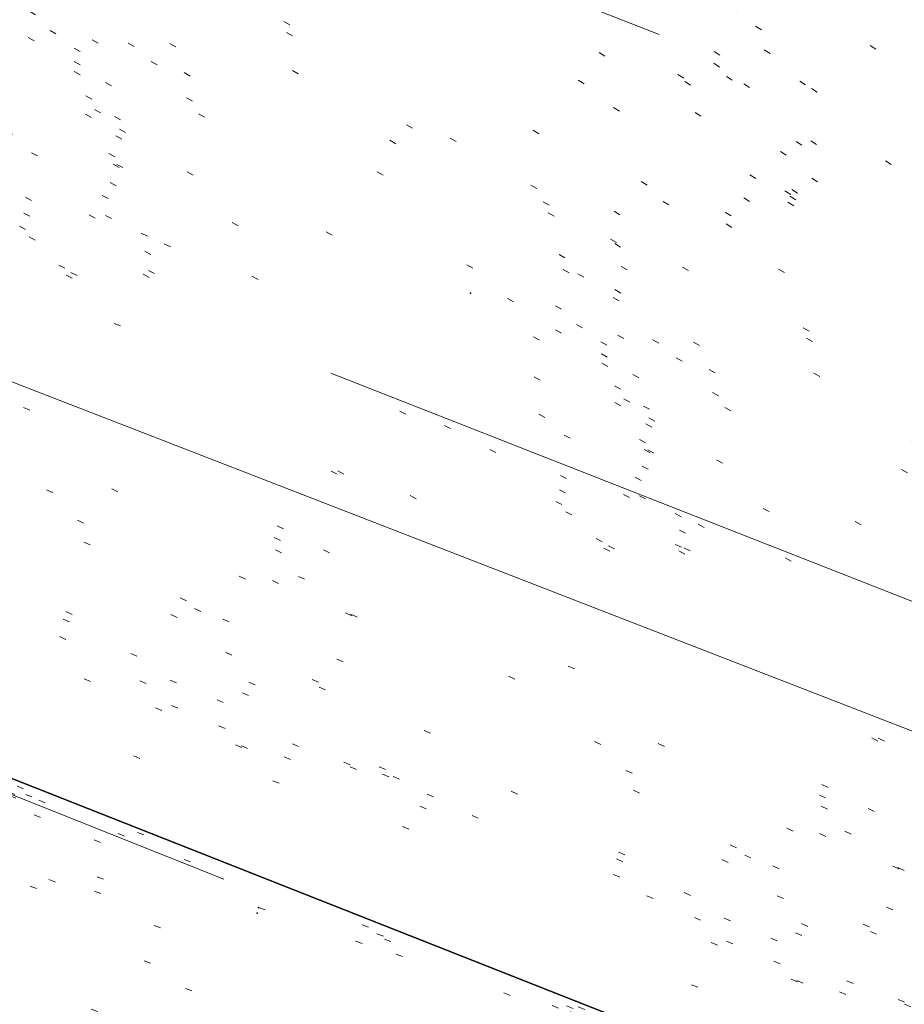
# Model space of a CAD drawing. Extents: x 413123 to 1465301, y 377724 to 504150.
# Tile 147 of 256: x 1463836 to 1463849, y 432976 to 432990. Entities that reach past the tile are written whole.
import ezdxf

# ---------------------------------------------------------------- set-up
doc = ezdxf.new("R2010")
doc.units = 0
doc.header["$MEASUREMENT"] = 0
for name, pattern in [('DGN Style 1', [8.732639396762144, 0.01453018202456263, -8.71810921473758]), ('DGN Style 3', [20.34225483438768, 14.53018202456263, -5.812072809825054]), ('DGN Style 5', [10.171127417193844, 4.35905460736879, -5.812072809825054]), ('ohcombex', [0])]:
    doc.linetypes.add(name, pattern=pattern)
for name, color, linetype, lineweight in [('DR_X_Storm_Sewer', 151, 'DGN Style 5', 0), ('PM_X_Cells', 7, 'Continuous', 0), ('PM_X_Cells (Construction)', 7, 'Continuous', 0), ('PV_X_Curb', 120, 'DGN Style 1', 0), ('PV_X_EOP', 7, 'DGN Style 3', 0), ('PV_X_Walk', 120, 'DGN Style 5', 0), ('UT_X_Overhead_Combined', 30, 'ohcombex', 0)]:
    doc.layers.add(name, color=color, linetype=linetype, lineweight=lineweight)
doc.layers.add('SV_Observation (Construction)', color=97, linetype='DGN Style 1', lineweight=0, transparency=0.9)
doc.layers.add('SV_Setup (Construction)', color=4, linetype='Continuous', lineweight=30, transparency=0.9)

# ---------------------------------------------------------------- blocks, each defined once
blk = doc.blocks.new('PMTHR_11')
at = {"layer": 'PM_X_Cells (Construction)', "color": 7, "linetype": 'Continuous', "lineweight": 30}
for p in [(-9.499999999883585, 0), (0, 0)]:
    blk.add_point(p, dxfattribs=at)
blk = doc.blocks.new('PMTHR_29')
at = {"layer": 'PM_X_Cells (Construction)', "color": 7, "linetype": 'Continuous', "lineweight": 30}
for p in [(-9.49999999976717, 4.656612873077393e-10), (1.164153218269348e-10, 0)]:
    blk.add_point(p, dxfattribs=at)

msp = doc.modelspace()

# ---------------------------------------------------------------- linework, layer by layer
at = {"layer": 'DR_X_Storm_Sewer'}
for p, q in [((1463883.4678899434, 432976.2665859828, 574.738207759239), (1463723.6840149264, 433039.1732092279, 574.738207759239)), ((1463883.1015597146, 432975.3361010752, 574.738207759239), (1463723.3176846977, 433038.2427243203, 574.738207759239))]:
    msp.add_line(p, q, dxfattribs=at)
at = {"layer": 'PV_X_Curb'}
msp.add_polyline3d([(1464042.713687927, 432905.1055867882, 574.5273573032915), (1464021.726926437, 432913.5479694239, 574.8285726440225), (1464015.423249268, 432915.9644693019, 574.837216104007), (1463989.184145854, 432926.2901106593, 574.6977805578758), (1463964.914189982, 432935.7794874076, 574.6411479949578), (1463937.935562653, 432946.4491697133, 574.4329301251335), (1463927.109036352, 432950.7746064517, 574.4941286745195), (1463925.972354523, 432951.23369723, 574.6272022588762), (1463915.483215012, 432955.1939304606, 574.6275216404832), (1463904.430903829, 432959.6835055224, 574.5749367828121), (1463871.789008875, 432972.5230731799, 574.8841542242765), (1463855.631008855, 432978.7752445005, 574.9193200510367), (1463853.774416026, 432979.5103101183, 574.731457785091), (1463833.706134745, 432987.4226112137, 574.613139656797), (1463832.542037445, 432987.7600315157, 574.7235182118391), (1463800.725912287, 433000.2888735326, 574.555525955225), (1463799.5696922, 433000.7601225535, 574.3752655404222), (1463780.582647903, 433008.2383525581, 574.1014190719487)], dxfattribs=at)
msp.add_open_spline([(1464212.130625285, 432930.1921386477, 574.8569475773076), (1464211.309927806, 432926.6717508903, 574.8043550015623), (1464208.620583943, 432919.4336842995, 574.59247811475), (1464203.942792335, 432911.4759950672, 574.9755149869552), (1464198.528113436, 432907.065000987, 574.3013993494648), (1464195.129930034, 432904.9843538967, 574.1567793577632), (1464190.424056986, 432902.8821727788, 574.9491376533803), (1464184.484657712, 432901.1540257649, 574.5405969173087), (1464177.178004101, 432901.5982480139, 574.618938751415), (1464172.360644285, 432902.5498269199, 574.540636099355), (1464170.098213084, 432903.4430988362, 574.5563680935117), (1464162.859082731, 432906.3013125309, 574.606705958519), (1464155.619952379, 432909.1595262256, 574.6570438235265), (1464148.380822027, 432912.0177399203, 574.7073816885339), (1464141.151301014, 432914.8902431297, 574.7073216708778), (1464133.92178, 432917.7627463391, 574.7072616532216), (1464126.692258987, 432920.6352495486, 574.7072016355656), (1464118.299673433, 432923.8963305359, 574.7083911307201), (1464109.907087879, 432927.1574115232, 574.7095806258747), (1464101.514502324, 432930.4184925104, 574.7107701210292), (1464094.565360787, 432933.130540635, 574.7407559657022), (1464087.61621925, 432935.8425887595, 574.7707418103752), (1464080.667077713, 432938.554636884, 574.8007276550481), (1464073.934937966, 432941.2263393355, 574.8213669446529), (1464067.202798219, 432943.898041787, 574.8420062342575), (1464060.470658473, 432946.5697442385, 574.8626455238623), (1464057.576627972, 432947.7186628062, 574.8432796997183), (1464054.682597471, 432948.8675813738, 574.8239138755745), (1464051.788566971, 432950.0164999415, 574.8045480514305), (1464048.178118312, 432951.4627468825, 574.7485807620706), (1464044.567669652, 432952.9089938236, 574.6926134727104), (1464040.957220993, 432954.3552407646, 574.6366461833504), (1464036.026248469, 432956.2655431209, 574.6576247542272), (1464031.095275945, 432958.1758454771, 574.6786033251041), (1464026.164303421, 432960.0861478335, 574.6995818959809), (1464025.481248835, 432960.3621999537, 574.7846270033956), (1464024.798194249, 432960.6382520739, 574.8696721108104), (1464024.115139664, 432960.9143041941, 574.9547172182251), (1464019.953009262, 432962.5411523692, 574.9621940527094), (1464015.790878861, 432964.1680005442, 574.9696708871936), (1464011.628748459, 432965.7948487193, 574.977147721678), (1464011.04864364, 432966.0149524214, 574.8862879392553), (1464010.46853882, 432966.2350561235, 574.7954281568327), (1464009.888434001, 432966.4551598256, 574.7045683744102), (1464003.274891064, 432969.0729880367, 574.7150542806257), (1463996.661348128, 432971.6908162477, 574.7255401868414), (1463990.047805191, 432974.3086444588, 574.736026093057), (1463988.669673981, 432974.8809759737, 574.7338566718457), (1463987.29154277, 432975.4533074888, 574.7316872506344), (1463985.91341156, 432976.0256390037, 574.7295178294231), (1463985.302306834, 432976.2580753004, 574.8215004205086), (1463984.691202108, 432976.4905115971, 574.9134830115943), (1463984.080097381, 432976.7229478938, 575.0054656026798), (1463979.817419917, 432978.3858828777, 575.0066354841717), (1463975.554742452, 432980.0488178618, 575.0078053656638), (1463971.292064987, 432981.7117528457, 575.0089752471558), (1463963.356387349, 432984.9149377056, 575.0146263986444), (1463955.420709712, 432988.1181225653, 575.0202775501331), (1463947.485032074, 432991.3213074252, 575.0259287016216), (1463941.290077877, 432993.6868748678, 575.0083102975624), (1463935.095123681, 432996.0524423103, 574.990691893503), (1463928.900169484, 432998.4180097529, 574.9730734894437), (1463921.313287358, 433001.3706240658, 574.974915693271), (1463913.726405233, 433004.3232383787, 574.9767578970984), (1463906.139523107, 433007.2758526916, 574.9786001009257), (1463898.560596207, 433010.2391392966, 574.9626699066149), (1463890.981669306, 433013.2024259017, 574.9467397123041), (1463883.402742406, 433016.1657125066, 574.9308095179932), (1463881.345594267, 433016.9902447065, 574.9117253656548), (1463879.288446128, 433017.8147769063, 574.8926412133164), (1463877.231297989, 433018.6393091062, 574.8735570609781), (1463876.686567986, 433018.90836837, 574.7907628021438), (1463876.141837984, 433019.1774276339, 574.7079685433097), (1463875.597107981, 433019.4464868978, 574.6251742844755), (1463866.491552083, 433023.0102079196, 574.5286453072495), (1463857.385996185, 433026.5739289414, 574.4321163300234), (1463848.280440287, 433030.1376499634, 574.3355873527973), (1463842.273435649, 433032.5433451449, 574.290891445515), (1463836.26643101, 433034.9490403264, 574.2461955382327), (1463830.259426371, 433037.354735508, 574.2014996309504), (1463827.706954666, 433038.3596743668, 574.2016278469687), (1463825.154482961, 433039.3646132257, 574.2017560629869), (1463822.602011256, 433040.3695520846, 574.2018842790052), (1463822.273060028, 433040.5216812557, 574.2449460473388), (1463821.9441088, 433040.673810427, 574.2880078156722), (1463821.615157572, 433040.8259395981, 574.3310695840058), (1463814.081882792, 433043.8160048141, 574.2658061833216), (1463806.548608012, 433046.8060700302, 574.2005427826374), (1463799.015333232, 433049.7961352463, 574.1352793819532), (1463790.881392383, 433052.9784830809, 574.0409375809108), (1463782.747451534, 433056.1608309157, 573.9465957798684), (1463774.613510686, 433059.3431787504, 573.8522539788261), (1463767.30279864, 433062.1866842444, 573.7907467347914), (1463759.992086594, 433065.0301897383, 573.7292394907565), (1463752.681374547, 433067.8736952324, 573.6677322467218), (1463745.746627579, 433070.6484046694, 573.6115134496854), (1463738.81188061, 433073.4231141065, 573.5552946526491), (1463731.877133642, 433076.1978235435, 573.4990758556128), (1463723.920721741, 433079.269784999, 573.4558768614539), (1463715.96430984, 433082.3417464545, 573.412677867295), (1463708.007897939, 433085.4137079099, 573.3694788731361), (1463699.705494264, 433088.6982952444, 573.2960693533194), (1463691.40309059, 433091.9828825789, 573.2226598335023), (1463683.100686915, 433095.2674699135, 573.1492503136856), (1463675.369218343, 433098.3176278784, 573.0764007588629), (1463667.637749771, 433101.3677858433, 573.0035512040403), (1463659.906281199, 433104.4179438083, 572.9307016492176), (1463654.180695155, 433106.6960611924, 572.8929602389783), (1463648.455109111, 433108.9741785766, 572.855218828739), (1463642.729523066, 433111.2522959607, 572.8174774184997), (1463634.990870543, 433114.2968556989, 572.7735525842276), (1463627.252218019, 433117.3414154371, 572.7296277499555), (1463619.513565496, 433120.3859751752, 572.6857029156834), (1463610.349498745, 433123.93395352, 572.6620255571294), (1463601.185431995, 433127.4819318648, 572.6383481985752), (1463592.021365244, 433131.0299102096, 572.6146708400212), (1463584.379899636, 433134.0860580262, 572.5703305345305), (1463576.738434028, 433137.1422058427, 572.5259902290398), (1463569.096968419, 433140.1983536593, 572.4816499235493), (1463560.424944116, 433143.6374746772, 572.4263088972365), (1463551.752919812, 433147.0765956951, 572.3709678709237), (1463543.080895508, 433150.5157167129, 572.315626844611), (1463535.024004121, 433153.6725581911, 572.2917231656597), (1463526.967112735, 433156.8293996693, 572.2678194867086), (1463518.910221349, 433159.9862411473, 572.2439158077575), (1463505.273646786, 433165.3724393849, 572.2223349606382), (1463491.637072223, 433170.7586376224, 572.2007541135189), (1463478.00049766, 433176.1448358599, 572.1791732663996), (1463470.02998399, 433179.2607996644, 572.1634328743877), (1463462.05947032, 433182.3767634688, 572.1476924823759), (1463454.08895665, 433185.4927272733, 572.1319520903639), (1463447.976240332, 433187.9013968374, 572.1084402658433), (1463441.863524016, 433190.3100664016, 572.084928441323), (1463435.750807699, 433192.7187359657, 572.0614166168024), (1463430.533446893, 433194.7109056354, 572.0246570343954), (1463425.316086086, 433196.703075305, 571.9878974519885), (1463420.098725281, 433198.6952449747, 571.9511378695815), (1463420.088321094, 433198.7497997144, 571.9601351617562), (1463420.077916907, 433198.804354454, 571.9691324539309), (1463420.067512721, 433198.8589091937, 571.9781297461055)], degree=3, knots=[0, 0, 0, 0, 0.004233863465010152, 0.009367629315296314, 0.01063404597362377, 0.01259545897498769, 0.01409081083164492, 0.01684419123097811, 0.01986488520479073, 0.02272727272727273, 0.02272727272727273, 0.02272727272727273, 0.04545454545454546, 0.04545454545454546, 0.04545454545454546, 0.06818181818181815, 0.06818181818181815, 0.06818181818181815, 0.09090909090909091, 0.09090909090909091, 0.09090909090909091, 0.1136363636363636, 0.1136363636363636, 0.1136363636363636, 0.1363636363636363, 0.1363636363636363, 0.1363636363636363, 0.159090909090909, 0.159090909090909, 0.159090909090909, 0.1818181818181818, 0.1818181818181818, 0.1818181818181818, 0.2045454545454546, 0.2045454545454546, 0.2045454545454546, 0.2272727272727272, 0.2272727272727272, 0.2272727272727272, 0.2499999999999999, 0.2499999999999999, 0.2499999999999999, 0.2727272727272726, 0.2727272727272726, 0.2727272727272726, 0.2954545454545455, 0.2954545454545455, 0.2954545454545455, 0.3181818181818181, 0.3181818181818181, 0.3181818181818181, 0.3409090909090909, 0.3409090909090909, 0.3409090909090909, 0.3636363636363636, 0.3636363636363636, 0.3636363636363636, 0.3863636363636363, 0.3863636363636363, 0.3863636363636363, 0.4090909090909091, 0.4090909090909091, 0.4090909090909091, 0.4318181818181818, 0.4318181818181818, 0.4318181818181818, 0.4545454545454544, 0.4545454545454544, 0.4545454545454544, 0.4772727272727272, 0.4772727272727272, 0.4772727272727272, 0.4999999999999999, 0.4999999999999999, 0.4999999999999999, 0.5227272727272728, 0.5227272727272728, 0.5227272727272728, 0.5454545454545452, 0.5454545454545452, 0.5454545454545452, 0.5681818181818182, 0.5681818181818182, 0.5681818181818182, 0.5909090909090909, 0.5909090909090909, 0.5909090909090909, 0.6136363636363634, 0.6136363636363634, 0.6136363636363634, 0.6363636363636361, 0.6363636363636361, 0.6363636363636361, 0.6590909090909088, 0.6590909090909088, 0.6590909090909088, 0.6818181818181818, 0.6818181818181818, 0.6818181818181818, 0.7045454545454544, 0.7045454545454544, 0.7045454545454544, 0.7272727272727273, 0.7272727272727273, 0.7272727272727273, 0.75, 0.75, 0.75, 0.7727272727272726, 0.7727272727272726, 0.7727272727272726, 0.7954545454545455, 0.7954545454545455, 0.7954545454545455, 0.8181818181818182, 0.8181818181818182, 0.8181818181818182, 0.8409090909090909, 0.8409090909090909, 0.8409090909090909, 0.8636363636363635, 0.8636363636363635, 0.8636363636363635, 0.8863636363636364, 0.8863636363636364, 0.8863636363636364, 0.9090909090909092, 0.9090909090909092, 0.9090909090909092, 0.9318181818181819, 0.9318181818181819, 0.9318181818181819, 0.9545454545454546, 0.9545454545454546, 0.9545454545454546, 0.9772727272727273, 0.9772727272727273, 0.9772727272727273, 1, 1, 1, 1], dxfattribs=at)
at = {"layer": 'PV_X_EOP'}
msp.add_polyline3d([(1464044.119941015, 432897.3122216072, 574.5443933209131), (1464045.295317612, 432899.7823463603, 574.4812008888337), (1464042.885175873, 432905.6604907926, 574.2796302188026), (1464021.754752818, 432914.057938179, 574.5727322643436), (1463995.519239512, 432924.5948792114, 574.5363170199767), (1463989.467488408, 432926.8000321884, 574.5191412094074), (1463964.838571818, 432936.4936037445, 573.9940005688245), (1463965.25536849, 432937.9046953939, 574.2582353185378), (1463962.780674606, 432938.794387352, 574.2226358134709), (1463962.269781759, 432937.5036341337, 573.9567602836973), (1463938.06011025, 432947.0210708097, 574.354225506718), (1463915.609702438, 432955.7944095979, 574.4517683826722), (1463904.299501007, 432960.2583288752, 574.4316314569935), (1463871.973434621, 432972.9536126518, 574.6043146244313), (1463853.970477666, 432979.9818692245, 574.6432740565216), (1463797.27713736, 433002.2263711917, 574.2862397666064), (1463780.572333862, 433008.7445147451, 574.0435023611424), (1463765.846620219, 433014.5203734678, 573.9227752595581), (1463726.131107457, 433030.2247087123, 573.5646913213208), (1463695.37345491, 433042.3269481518, 573.2056029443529)], dxfattribs=at)
msp.add_open_spline([(1464214.200372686, 432930.0125938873, 574.6750505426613), (1464213.214898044, 432926.361571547, 574.6554390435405), (1464210.335317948, 432919.1136593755, 574.599029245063), (1464204.815820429, 432909.1018665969, 574.3565281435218), (1464195.494840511, 432902.6681098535, 574.2832162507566), (1464186.151923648, 432899.5681180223, 574.3579811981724), (1464179.771464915, 432899.4143722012, 574.2952422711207), (1464176.994920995, 432899.668020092, 574.2613856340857), (1464177.044937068, 432900.1320857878, 574.246040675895), (1464177.09495314, 432900.5961514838, 574.2306957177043), (1464177.144969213, 432901.0602171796, 574.2153507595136), (1464175.927058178, 432901.3040810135, 574.2430371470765), (1464174.709147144, 432901.5479448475, 574.2707235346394), (1464173.491236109, 432901.7918086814, 574.2984099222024), (1464172.308644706, 432902.1755399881, 574.3005170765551), (1464171.126053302, 432902.5592712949, 574.3026242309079), (1464169.943461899, 432902.9430026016, 574.3047313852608), (1464162.723370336, 432905.8427434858, 574.3155121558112), (1464155.503278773, 432908.7424843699, 574.3262929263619), (1464148.28318721, 432911.642225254, 574.3370736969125), (1464140.963550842, 432914.5045510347, 574.3540033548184), (1464133.643914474, 432917.3668768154, 574.3709330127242), (1464126.324278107, 432920.229202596, 574.3878626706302), (1464117.99499256, 432923.5208416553, 574.3850035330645), (1464109.665707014, 432926.8124807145, 574.3821443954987), (1464101.336421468, 432930.1041197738, 574.379285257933), (1464094.336812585, 432932.7637912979, 574.3758200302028), (1464087.337203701, 432935.4234628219, 574.3723548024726), (1464080.337594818, 432938.083134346, 574.3688895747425), (1464078.566977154, 432938.7843228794, 574.3609047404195), (1464076.79635949, 432939.4855114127, 574.3529199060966), (1464075.025741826, 432940.1866999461, 574.3449350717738), (1464074.785709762, 432939.7564827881, 574.378228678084), (1464074.545677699, 432939.3262656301, 574.4115222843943), (1464074.305645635, 432938.8960484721, 574.4448158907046), (1464073.469345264, 432939.1969356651, 574.4458787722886), (1464072.633044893, 432939.4978228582, 574.4469416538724), (1464071.796744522, 432939.7987100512, 574.4480045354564), (1464071.97040793, 432940.312748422, 574.4287374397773), (1464072.144071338, 432940.8267867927, 574.409470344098), (1464072.317734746, 432941.3408251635, 574.3902032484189), (1464068.292155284, 432942.9036241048, 574.4173304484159), (1464064.266575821, 432944.4664230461, 574.444457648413), (1464060.240996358, 432946.0292219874, 574.4715848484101), (1464057.404422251, 432947.1787736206, 574.4864594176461), (1464054.567848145, 432948.3283252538, 574.5013339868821), (1464051.731274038, 432949.477876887, 574.516208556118), (1464048.063307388, 432950.938260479, 574.5399384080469), (1464044.395340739, 432952.398644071, 574.5636682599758), (1464040.727374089, 432953.8590276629, 574.5873981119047), (1464034.963458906, 432956.1062960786, 574.5898090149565), (1464029.199543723, 432958.3535644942, 574.5922199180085), (1464023.43562854, 432960.6008329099, 574.5946308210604), (1464018.911872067, 432962.4084709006, 574.5961729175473), (1464014.388115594, 432964.2161088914, 574.5977150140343), (1464009.864359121, 432966.0237468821, 574.5992571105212), (1464003.210304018, 432968.6501103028, 574.6283223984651), (1463996.556248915, 432971.2764737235, 574.657387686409), (1463989.902193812, 432973.9028371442, 574.686452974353), (1463983.644315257, 432976.3395090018, 574.6736079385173), (1463977.386436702, 432978.7761808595, 574.6607629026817), (1463971.128558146, 432981.2128527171, 574.6479178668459), (1463963.156694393, 432984.301570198, 574.6367747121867), (1463955.184830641, 432987.390287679, 574.6256315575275), (1463947.212966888, 432990.47900516, 574.6144884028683), (1463942.061457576, 432992.5408900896, 574.6094202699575), (1463936.909948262, 432994.6027750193, 574.6043521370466), (1463931.758438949, 432996.664659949, 574.5992840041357), (1463931.530278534, 432996.2388306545, 574.6105157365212), (1463931.302118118, 432995.8130013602, 574.6217474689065), (1463931.073957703, 432995.3871720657, 574.632979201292), (1463930.282763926, 432995.6687107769, 574.6290528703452), (1463929.49157015, 432995.9502494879, 574.6251265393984), (1463928.700376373, 432996.2317881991, 574.6212002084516), (1463928.807214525, 432996.705476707, 574.599354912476), (1463928.914052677, 432997.1791652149, 574.5775096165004), (1463929.020890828, 432997.6528537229, 574.5556643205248), (1463921.266149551, 433000.7043133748, 574.5760262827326), (1463913.511408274, 433003.7557730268, 574.5963882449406), (1463905.756666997, 433006.8072326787, 574.6167502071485), (1463898.165981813, 433009.7920181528, 574.6054520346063), (1463890.575296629, 433012.776803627, 574.594153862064), (1463882.984611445, 433015.7615891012, 574.5828556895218), (1463880.966246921, 433016.5788460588, 574.5677215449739), (1463878.947882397, 433017.3961030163, 574.552587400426), (1463876.929517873, 433018.2133599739, 574.5374532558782), (1463867.305783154, 433022.067236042, 574.4562781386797), (1463857.682048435, 433025.9211121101, 574.3751030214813), (1463848.058313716, 433029.7749881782, 574.293927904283), (1463842.0887679, 433032.15228938, 574.255719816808), (1463836.119222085, 433034.5295905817, 574.2175117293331), (1463830.149676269, 433036.9068917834, 574.1793036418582), (1463819.702520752, 433040.977061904, 574.114036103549), (1463809.255365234, 433045.0472320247, 574.0487685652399), (1463798.808209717, 433049.1174021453, 573.9835010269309), (1463790.688310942, 433052.3725879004, 573.8786775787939), (1463782.568412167, 433055.6277736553, 573.7738541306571), (1463774.448513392, 433058.8829594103, 573.6690306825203), (1463767.127717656, 433061.7370183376, 573.6030643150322), (1463759.806921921, 433064.591077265, 573.537097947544), (1463752.486126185, 433067.4451361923, 573.471131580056), (1463745.56751996, 433070.1466192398, 573.433483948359), (1463738.648913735, 433072.8481022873, 573.3958363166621), (1463731.73030751, 433075.5495853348, 573.3581886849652), (1463723.782972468, 433078.7051245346, 573.309049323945), (1463715.835637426, 433081.8606637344, 573.2599099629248), (1463707.888302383, 433085.0162029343, 573.2107706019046), (1463699.550043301, 433088.2607631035, 573.1408028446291), (1463691.211784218, 433091.5053232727, 573.0708350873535), (1463682.873525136, 433094.7498834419, 573.000867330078), (1463675.16451759, 433097.807374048, 572.9256101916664), (1463667.455510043, 433100.8648646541, 572.8503530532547), (1463659.746502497, 433103.9223552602, 572.7750959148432), (1463653.994087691, 433106.172674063, 572.7096262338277), (1463648.241672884, 433108.4229928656, 572.6441565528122), (1463642.489258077, 433110.6733116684, 572.5786868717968), (1463636.478925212, 433113.0512697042, 572.4919426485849), (1463630.468592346, 433115.4292277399, 572.4051984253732), (1463624.458259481, 433117.8071857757, 572.3184542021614), (1463624.206116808, 433117.2726760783, 572.3829538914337), (1463623.953974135, 433116.738166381, 572.447453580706), (1463623.701831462, 433116.2036566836, 572.5119532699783), (1463622.025810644, 433116.809407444, 572.5010582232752), (1463620.349789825, 433117.4151582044, 572.4901631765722), (1463618.673769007, 433118.0209089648, 572.4792681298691), (1463618.897990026, 433118.6383812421, 572.4475864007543), (1463619.122211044, 433119.2558535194, 572.4159046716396), (1463619.346432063, 433119.8733257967, 572.3842229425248), (1463610.151052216, 433123.4149093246, 572.3947054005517), (1463600.955672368, 433126.9564928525, 572.4051878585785), (1463591.760292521, 433130.4980763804, 572.4156703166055), (1463584.186192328, 433133.515636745, 572.3803871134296), (1463576.612092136, 433136.5331971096, 572.3451039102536), (1463569.037991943, 433139.5507574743, 572.3098207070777), (1463560.349163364, 433142.995578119, 572.2824074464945), (1463551.660334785, 433146.4403987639, 572.2549941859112), (1463542.971506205, 433149.8852194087, 572.227580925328), (1463534.92764778, 433153.0839553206, 572.2016946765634), (1463526.883789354, 433156.2826912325, 572.175808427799), (1463518.839930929, 433159.4814271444, 572.1499221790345), (1463505.060674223, 433164.8741050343, 572.1234911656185), (1463491.281417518, 433170.2667829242, 572.0970601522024), (1463477.502160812, 433175.6594608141, 572.0706291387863), (1463469.594324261, 433178.7703649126, 572.0379597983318), (1463461.68648771, 433181.8812690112, 572.0052904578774), (1463453.778651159, 433184.9921731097, 571.9726211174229), (1463447.751023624, 433187.3871797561, 571.9442134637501), (1463441.723396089, 433189.7821864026, 571.9158058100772), (1463435.695768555, 433192.1771930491, 571.8873981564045), (1463430.410020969, 433194.2126202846, 571.8528707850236), (1463425.124273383, 433196.2480475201, 571.8183434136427), (1463419.838525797, 433198.2834747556, 571.7838160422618)], degree=3, knots=[0, 0, 0, 0, 0.004335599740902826, 0.00918217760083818, 0.01294602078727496, 0.01724212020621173, 0.02040816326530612, 0.02040816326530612, 0.02040816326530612, 0.04081632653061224, 0.04081632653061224, 0.04081632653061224, 0.06122448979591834, 0.06122448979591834, 0.06122448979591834, 0.08163265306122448, 0.08163265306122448, 0.08163265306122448, 0.1020408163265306, 0.1020408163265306, 0.1020408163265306, 0.1224489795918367, 0.1224489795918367, 0.1224489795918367, 0.1428571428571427, 0.1428571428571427, 0.1428571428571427, 0.163265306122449, 0.163265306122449, 0.163265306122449, 0.1836734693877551, 0.1836734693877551, 0.1836734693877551, 0.2040816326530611, 0.2040816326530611, 0.2040816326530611, 0.2244897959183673, 0.2244897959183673, 0.2244897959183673, 0.2448979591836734, 0.2448979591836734, 0.2448979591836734, 0.2653061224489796, 0.2653061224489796, 0.2653061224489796, 0.2857142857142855, 0.2857142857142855, 0.2857142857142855, 0.3061224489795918, 0.3061224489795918, 0.3061224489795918, 0.3265306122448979, 0.3265306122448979, 0.3265306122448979, 0.346938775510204, 0.346938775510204, 0.346938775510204, 0.3673469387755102, 0.3673469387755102, 0.3673469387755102, 0.3877551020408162, 0.3877551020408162, 0.3877551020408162, 0.4081632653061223, 0.4081632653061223, 0.4081632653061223, 0.4285714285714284, 0.4285714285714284, 0.4285714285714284, 0.4489795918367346, 0.4489795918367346, 0.4489795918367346, 0.4693877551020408, 0.4693877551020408, 0.4693877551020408, 0.4897959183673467, 0.4897959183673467, 0.4897959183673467, 0.5102040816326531, 0.5102040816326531, 0.5102040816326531, 0.5306122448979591, 0.5306122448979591, 0.5306122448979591, 0.5510204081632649, 0.5510204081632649, 0.5510204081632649, 0.571428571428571, 0.571428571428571, 0.571428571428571, 0.5918367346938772, 0.5918367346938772, 0.5918367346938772, 0.6122448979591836, 0.6122448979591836, 0.6122448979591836, 0.6326530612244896, 0.6326530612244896, 0.6326530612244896, 0.6530612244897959, 0.6530612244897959, 0.6530612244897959, 0.673469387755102, 0.673469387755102, 0.673469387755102, 0.6938775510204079, 0.6938775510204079, 0.6938775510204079, 0.7142857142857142, 0.7142857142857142, 0.7142857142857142, 0.7346938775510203, 0.7346938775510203, 0.7346938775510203, 0.7551020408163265, 0.7551020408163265, 0.7551020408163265, 0.7755102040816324, 0.7755102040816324, 0.7755102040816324, 0.7959183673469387, 0.7959183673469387, 0.7959183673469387, 0.8163265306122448, 0.8163265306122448, 0.8163265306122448, 0.836734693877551, 0.836734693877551, 0.836734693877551, 0.8571428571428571, 0.8571428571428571, 0.8571428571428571, 0.8775510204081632, 0.8775510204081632, 0.8775510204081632, 0.8979591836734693, 0.8979591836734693, 0.8979591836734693, 0.9183673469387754, 0.9183673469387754, 0.9183673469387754, 0.9387755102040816, 0.9387755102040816, 0.9387755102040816, 0.9591836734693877, 0.9591836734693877, 0.9591836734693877, 0.9795918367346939, 0.9795918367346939, 0.9795918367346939, 1, 1, 1, 1], dxfattribs=at)
at = {"layer": 'PV_X_Walk'}
msp.add_polyline3d([(1463844.731525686, 432965.4182163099, 574.2717240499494), (1463848.328063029, 432974.1225222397, 574.8698948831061), (1463830.086814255, 432981.3936099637, 574.7851334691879), (1463812.703409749, 432988.2047841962, 574.5904691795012), (1463794.642521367, 432995.3670699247, 574.6097439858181), (1463778.415738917, 433001.8453360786, 574.4790884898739), (1463722.741563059, 433023.7907912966, 573.9714966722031), (1463701.368020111, 433032.0216161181, 573.6155484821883)], dxfattribs=at)
at = {"layer": 'SV_Observation (Construction)', "transparency": 33554434}
for p, q in [((1463422.737660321, 433216.0959153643, 572.5153934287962), (1463904.445440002, 432952.2662400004, 574.65)), ((1463433.859143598, 433210.9751034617, 572.4289637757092), (1463904.445440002, 432952.2662400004, 574.65)), ((1463443.663698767, 433210.3422857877, 572.3201888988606), (1463904.445440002, 432952.2662400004, 574.65)), ((1463427.469652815, 433208.9985512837, 572.3287656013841), (1463904.445440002, 432952.2662400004, 574.65)), ((1463416.498125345, 433208.710869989, 572.4433313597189), (1463904.445440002, 432952.2662400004, 574.65)), ((1463432.218062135, 433207.3615091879, 572.4345621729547), (1463904.445440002, 432952.2662400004, 574.65)), ((1463426.106846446, 433205.1213449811, 572.3492177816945), (1463904.445440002, 432952.2662400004, 574.65)), ((1463449.884960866, 433204.7635567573, 572.0554693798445), (1463904.445440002, 432952.2662400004, 574.65)), ((1463430.925623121, 433203.2721804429, 572.3684634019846), (1463904.445440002, 432952.2662400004, 574.65)), ((1463443.306917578, 433203.1750809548, 572.4624253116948), (1463904.445440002, 432952.2662400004, 574.65)), ((1463450.76986549, 433202.9199862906, 572.8312517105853), (1463904.445440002, 432952.2662400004, 574.65)), ((1463418.189856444, 433202.8971649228, 572.3028288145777), (1463904.445440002, 432952.2662400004, 574.65)), ((1463457.423103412, 433201.7302772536, 572.3163090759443), (1463904.445440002, 432952.2662400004, 574.65)), ((1463438.645055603, 433200.014628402, 572.4083018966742), (1463904.445440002, 432952.2662400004, 574.65)), ((1463419.963237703, 433198.8846915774, 571.964794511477), (1463904.445440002, 432952.2662400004, 574.65)), ((1463420.098725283, 433198.6952449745, 571.9511378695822), (1463904.445440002, 432952.2662400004, 574.65)), ((1463419.838525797, 433198.283474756, 571.7838160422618), (1463904.445440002, 432952.2662400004, 574.65)), ((1463457.38877192, 433195.7305528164, 572.484221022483), (1463904.445440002, 432952.2662400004, 574.65)), ((1463436.954019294, 433195.3036877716, 572.1881711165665), (1463904.445440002, 432952.2662400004, 574.65)), ((1463434.852559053, 433195.2508675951, 571.9319646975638), (1463904.445440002, 432952.2662400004, 574.65)), ((1463435.499833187, 433194.8649306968, 571.9370361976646), (1463904.445440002, 432952.2662400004, 574.65)), ((1463436.353540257, 433193.957928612, 572.0103265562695), (1463904.445440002, 432952.2662400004, 574.65)), ((1463435.7508077, 433192.7187359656, 572.0614166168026), (1463904.445440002, 432952.2662400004, 574.65)), ((1463456.584245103, 433192.7635648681, 572.5889923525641), (1463904.445440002, 432952.2662400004, 574.65)), ((1463435.695768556, 433192.1771930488, 571.8873981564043), (1463904.445440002, 432952.2662400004, 574.65)), ((1463484.124552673, 433192.2162687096, 572.9828346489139), (1463904.445440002, 432952.2662400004, 574.65)), ((1463484.344664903, 433189.7016893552, 572.8271417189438), (1463904.445440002, 432952.2662400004, 574.65)), ((1463455.137344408, 433188.2519419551, 572.3635352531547), (1463904.445440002, 432952.2662400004, 574.65)), ((1463482.182546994, 433188.0699945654, 570.002930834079), (1463904.445440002, 432952.2662400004, 574.65)), ((1463454.633469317, 433186.9243725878, 572.1355741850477), (1463904.445440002, 432952.2662400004, 574.65)), ((1463454.08895665, 433185.4927272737, 572.131952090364), (1463904.445440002, 432952.2662400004, 574.65)), ((1463453.778651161, 433184.9921731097, 571.9726211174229), (1463904.445440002, 432952.2662400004, 574.65)), ((1463506.332330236, 433184.2901644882, 572.9729267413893), (1463904.445440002, 432952.2662400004, 574.65)), ((1463481.240405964, 433183.0802788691, 572.6114185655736), (1463904.445440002, 432952.2662400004, 574.65)), ((1463505.238043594, 433182.5972839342, 573.3259495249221), (1463904.445440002, 432952.2662400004, 574.65)), ((1463499.866670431, 433180.4571992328, 572.6218280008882), (1463904.445440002, 432952.2662400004, 574.65)), ((1463503.753134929, 433179.8654589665, 572.9122406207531), (1463904.445440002, 432952.2662400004, 574.65)), ((1463479.203548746, 433178.772637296, 572.4892615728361), (1463904.445440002, 432952.2662400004, 574.65)), ((1463478.536068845, 433177.5495882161, 572.2524697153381), (1463904.445440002, 432952.2662400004, 574.65)), ((1463478.000497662, 433176.1448358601, 572.1791732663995), (1463904.445440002, 432952.2662400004, 574.65)), ((1463477.502160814, 433175.6594608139, 572.0706291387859), (1463904.445440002, 432952.2662400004, 574.65)), ((1463523.453949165, 433173.8051491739, 572.9278418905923), (1463904.445440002, 432952.2662400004, 574.65)), ((1463531.402819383, 433170.7695938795, 573.9877245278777), (1463904.445440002, 432952.2662400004, 574.65)), ((1463522.076315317, 433170.2014352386, 572.7184274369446), (1463904.445440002, 432952.2662400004, 574.65)), ((1463521.707516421, 433167.17333051, 572.6825344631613), (1463904.445440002, 432952.2662400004, 574.65)), ((1463548.39521974, 433165.6003703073, 573.0620325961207), (1463904.445440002, 432952.2662400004, 574.65)), ((1463520.167300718, 433162.6868512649, 572.5339878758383), (1463904.445440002, 432952.2662400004, 574.65)), ((1463519.644050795, 433161.4048288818, 572.2976374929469), (1463904.445440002, 432952.2662400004, 574.65)), ((1463546.505787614, 433161.1046017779, 572.7542445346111), (1463904.445440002, 432952.2662400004, 574.65)), ((1463518.910221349, 433159.986241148, 572.243915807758), (1463904.445440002, 432952.2662400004, 574.65)), ((1463518.83993093, 433159.4814271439, 572.1499221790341), (1463904.445440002, 432952.2662400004, 574.65)), ((1463545.384766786, 433157.9952770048, 572.775412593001), (1463904.445440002, 432952.2662400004, 574.65)), ((1463573.998474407, 433156.4318442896, 572.9574563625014), (1463904.445440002, 432952.2662400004, 574.65)), ((1463544.015084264, 433153.2133735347, 572.6640806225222), (1463904.445440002, 432952.2662400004, 574.65)), ((1463542.941807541, 433152.6502315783, 572.4344959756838), (1463904.445440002, 432952.2662400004, 574.65)), ((1463543.656057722, 433152.37721399, 572.5674714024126), (1463904.445440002, 432952.2662400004, 574.65)), ((1463544.01977438, 433151.8969719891, 572.4253311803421), (1463904.445440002, 432952.2662400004, 574.65)), ((1463573.188695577, 433151.2929265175, 572.8326308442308), (1463904.445440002, 432952.2662400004, 574.65)), ((1463585.303950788, 433151.2947759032, 572.6418760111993), (1463904.445440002, 432952.2662400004, 574.65)), ((1463543.080895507, 433150.5157167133, 572.3156268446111), (1463904.445440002, 432952.2662400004, 574.65)), ((1463542.971506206, 433149.885219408, 572.2275809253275), (1463904.445440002, 432952.2662400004, 574.65)), ((1463586.762687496, 433148.6479982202, 572.8336672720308), (1463904.445440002, 432952.2662400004, 574.65)), ((1463571.869282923, 433147.6310898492, 572.7620853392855), (1463904.445440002, 432952.2662400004, 574.65)), ((1463617.62089909, 433144.959402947, 572.1565626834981), (1463904.445440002, 432952.2662400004, 574.65)), ((1463597.903347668, 433144.6855619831, 575.2433575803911), (1463904.445440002, 432952.2662400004, 574.65)), ((1463569.992048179, 433143.0129663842, 572.6778579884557), (1463904.445440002, 432952.2662400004, 574.65)), ((1463608.758152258, 433142.0496099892, 572.7360331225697), (1463904.445440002, 432952.2662400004, 574.65)), ((1463596.870057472, 433141.8820849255, 573.0364531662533), (1463904.445440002, 432952.2662400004, 574.65)), ((1463569.669885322, 433141.6468697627, 572.4119745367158), (1463904.445440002, 432952.2662400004, 574.65)), ((1463607.295652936, 433140.6395286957, 572.6602523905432), (1463904.445440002, 432952.2662400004, 574.65)), ((1463569.09696842, 433140.1983536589, 572.4816499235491), (1463904.445440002, 432952.2662400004, 574.65)), ((1463569.037991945, 433139.5507574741, 572.3098207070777), (1463904.445440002, 432952.2662400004, 574.65)), ((1463618.384584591, 433138.9700045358, 571.8657810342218), (1463904.445440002, 432952.2662400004, 574.65)), ((1463595.728053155, 433138.264899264, 572.8584670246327), (1463904.445440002, 432952.2662400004, 574.65)), ((1463620.809350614, 433137.4798504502, 571.9412152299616), (1463904.445440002, 432952.2662400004, 574.65)), ((1463618.982326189, 433136.7965384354, 571.8127625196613), (1463904.445440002, 432952.2662400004, 574.65)), ((1463614.703877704, 433136.1137756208, 572.4659307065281), (1463904.445440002, 432952.2662400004, 574.65)), ((1463617.126095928, 433135.8979955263, 572.0843983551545), (1463904.445440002, 432952.2662400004, 574.65)), ((1463611.039660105, 433135.4944463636, 572.778510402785), (1463904.445440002, 432952.2662400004, 574.65)), ((1463619.987932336, 433134.3582462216, 572.2609024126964), (1463904.445440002, 432952.2662400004, 574.65)), ((1463625.944422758, 433134.0453148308, 572.3728824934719), (1463904.445440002, 432952.2662400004, 574.65)), ((1463593.248366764, 433133.8262716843, 572.7584829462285), (1463904.445440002, 432952.2662400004, 574.65)), ((1463620.1327352, 433133.1469473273, 572.3752492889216), (1463904.445440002, 432952.2662400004, 574.65)), ((1463592.833108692, 433132.6137386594, 572.540500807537), (1463904.445440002, 432952.2662400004, 574.65)), ((1463592.021365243, 433131.0299102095, 572.6146708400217), (1463904.445440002, 432952.2662400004, 574.65)), ((1463591.760292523, 433130.49807638, 572.415670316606), (1463904.445440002, 432952.2662400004, 574.65)), ((1463621.723350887, 433129.7643810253, 572.6175088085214), (1463904.445440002, 432952.2662400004, 574.65)), ((1463623.350058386, 433129.7938278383, 572.5755381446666), (1463904.445440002, 432952.2662400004, 574.65)), ((1463622.487059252, 433127.5409394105, 572.9432973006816), (1463904.445440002, 432952.2662400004, 574.65)), ((1463649.128300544, 433126.5148400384, 572.7724546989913), (1463904.445440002, 432952.2662400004, 574.65)), ((1463620.27383876, 433123.1277304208, 572.7948292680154), (1463904.445440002, 432952.2662400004, 574.65)), ((1463647.574309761, 433121.7483450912, 572.8943801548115), (1463904.445440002, 432952.2662400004, 574.65)), ((1463619.513565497, 433120.3859751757, 572.6857029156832), (1463904.445440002, 432952.2662400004, 574.65)), ((1463619.34643206, 433119.8733257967, 572.3842229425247), (1463904.445440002, 432952.2662400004, 574.65)), ((1463646.198556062, 433118.2552899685, 573.1288053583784), (1463904.445440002, 432952.2662400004, 574.65)), ((1463618.673769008, 433118.0209089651, 572.479268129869), (1463904.445440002, 432952.2662400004, 574.65)), ((1463621.523070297, 433117.9609007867, 572.3139675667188), (1463904.445440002, 432952.2662400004, 574.65)), ((1463624.45825948, 433117.8071857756, 572.3184542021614), (1463904.445440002, 432952.2662400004, 574.65)), ((1463623.701831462, 433116.2036566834, 572.5119532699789), (1463904.445440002, 432952.2662400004, 574.65)), ((1463644.286523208, 433113.7541260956, 573.002537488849), (1463904.445440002, 432952.2662400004, 574.65)), ((1463667.513178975, 433112.9050919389, 573.1469573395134), (1463904.445440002, 432952.2662400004, 574.65)), ((1463643.582543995, 433112.4203600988, 572.8054990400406), (1463904.445440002, 432952.2662400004, 574.65)), ((1463662.603556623, 433111.7061982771, 573.2882745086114), (1463904.445440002, 432952.2662400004, 574.65)), ((1463642.729523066, 433111.2522959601, 572.8174774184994), (1463904.445440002, 432952.2662400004, 574.65)), ((1463642.489258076, 433110.6733116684, 572.5786868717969), (1463904.445440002, 432952.2662400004, 574.65)), ((1463661.277407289, 433107.0571140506, 573.235315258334), (1463904.445440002, 432952.2662400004, 574.65)), ((1463660.934518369, 433105.6195294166, 572.9197030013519), (1463904.445440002, 432952.2662400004, 574.65)), ((1463659.906281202, 433104.4179438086, 572.9307016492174), (1463904.445440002, 432952.2662400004, 574.65)), ((1463659.7465025, 433103.9223552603, 572.7750959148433), (1463904.445440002, 432952.2662400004, 574.65)), ((1463684.354748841, 433097.9623595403, 573.5062267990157), (1463904.445440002, 432952.2662400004, 574.65)), ((1463684.475366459, 433096.2781271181, 573.0999373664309), (1463904.445440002, 432952.2662400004, 574.65)), ((1463683.100686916, 433095.2674699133, 573.1492503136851), (1463904.445440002, 432952.2662400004, 574.65)), ((1463682.873525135, 433094.7498834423, 573.000867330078), (1463904.445440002, 432952.2662400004, 574.65)), ((1463702.086246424, 433088.6495628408, 573.1229618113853), (1463904.445440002, 432952.2662400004, 574.65)), ((1463702.877734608, 433088.5310711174, 573.2220675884), (1463904.445440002, 432952.2662400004, 574.65)), ((1463708.007897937, 433085.4137079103, 573.3694788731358), (1463904.445440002, 432952.2662400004, 574.65)), ((1463707.888302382, 433085.0162029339, 573.2107706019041), (1463904.445440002, 432952.2662400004, 574.65)), ((1463910.974687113, 432952.2176313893, 574.6641960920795), (1463625.061710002, 433062.5083400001, 573.4399999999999)), ((1463695.373454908, 433042.3269481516, 573.2056029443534), (1463904.445440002, 432952.2662400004, 574.65)), ((1463694.730807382, 433042.1012902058, 573.2000085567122), (1463904.445440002, 432952.2662400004, 574.65)), ((1463694.80099676, 433041.9768678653, 573.2181071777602), (1463904.445440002, 432952.2662400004, 574.65)), ((1463696.626495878, 433041.3699175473, 573.5143453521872), (1463904.445440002, 432952.2662400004, 574.65)), ((1463693.110654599, 433040.4570511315, 573.456964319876), (1463904.445440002, 432952.2662400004, 574.65)), ((1463700.128013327, 433039.0097183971, 573.5049097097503), (1463904.445440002, 432952.2662400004, 574.65)), ((1463700.819528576, 433038.7165566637, 573.5087497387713), (1463904.445440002, 432952.2662400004, 574.65)), ((1463703.454421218, 433038.5699411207, 573.5731772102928), (1463904.445440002, 432952.2662400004, 574.65)), ((1463703.454421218, 433038.5699411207, 573.5731772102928), (1463904.445440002, 432952.2662400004, 574.65)), ((1463701.740541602, 433038.1777053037, 573.6038102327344), (1463904.445440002, 432952.2662400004, 574.65)), ((1463704.098322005, 433038.2586789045, 573.3719105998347), (1463904.445440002, 432952.2662400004, 574.65)), ((1463703.242512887, 433036.6209969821, 573.5569279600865), (1463904.445440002, 432952.2662400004, 574.65)), ((1463693.341079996, 433035.0187409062, 573.5445951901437), (1463904.445440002, 432952.2662400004, 574.65)), ((1463701.368020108, 433032.0216161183, 573.6155484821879), (1463904.445440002, 432952.2662400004, 574.65)), ((1463704.633664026, 433030.6590428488, 573.4764759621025), (1463904.445440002, 432952.2662400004, 574.65)), ((1463726.131107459, 433030.2247087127, 573.5646913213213), (1463904.445440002, 432952.2662400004, 574.65)), ((1463697.478219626, 433029.8051768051, 573.6269230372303), (1463904.445440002, 432952.2662400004, 574.65)), ((1463725.908218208, 433029.7785375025, 573.6293917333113), (1463904.445440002, 432952.2662400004, 574.65)), ((1463725.401475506, 433027.8537617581, 573.8622923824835), (1463904.445440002, 432952.2662400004, 574.65)), ((1463702.407326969, 433025.9242041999, 573.6220814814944), (1463904.445440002, 432952.2662400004, 574.65)), ((1463751.906710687, 433024.3100805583, 573.7612574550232), (1463904.445440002, 432952.2662400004, 574.65)), ((1463748.148070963, 433024.0832104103, 573.7067006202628), (1463904.445440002, 432952.2662400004, 574.65)), ((1463722.741563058, 433023.7907912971, 573.971496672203), (1463904.445440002, 432952.2662400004, 574.65)), ((1463746.174456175, 433021.6710221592, 573.9481608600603), (1463904.445440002, 432952.2662400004, 574.65)), ((1463746.174456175, 433021.6710221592, 573.9481608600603), (1463904.445440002, 432952.2662400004, 574.65)), ((1463720.76805762, 433021.3341055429, 574.0156172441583), (1463904.445440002, 432952.2662400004, 574.65)), ((1463720.383564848, 433020.9455558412, 574.4461882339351), (1463904.445440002, 432952.2662400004, 574.65)), ((1463744.382676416, 433020.4060273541, 574.0208406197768), (1463904.445440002, 432952.2662400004, 574.65)), ((1463747.336296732, 433019.6890247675, 574.1236462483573), (1463904.445440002, 432952.2662400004, 574.65)), ((1463748.476634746, 433019.6696397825, 574.1317413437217), (1463904.445440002, 432952.2662400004, 574.65)), ((1463748.445523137, 433018.8874907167, 574.1513324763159), (1463904.445440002, 432952.2662400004, 574.65)), ((1463749.673710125, 433018.8385048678, 576.4819531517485), (1463904.445440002, 432952.2662400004, 574.65)), ((1463714.854925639, 433018.4447768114, 573.8795785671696), (1463904.445440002, 432952.2662400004, 574.65)), ((1463714.854925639, 433018.4447768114, 573.8795785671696), (1463904.445440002, 432952.2662400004, 574.65)), ((1463715.471784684, 433018.3076491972, 574.3583131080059), (1463904.445440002, 432952.2662400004, 574.65)), ((1463715.471784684, 433018.3076491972, 574.3583131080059), (1463904.445440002, 432952.2662400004, 574.65)), ((1463748.532526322, 433018.1492043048, 574.1721404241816), (1463904.445440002, 432952.2662400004, 574.65)), ((1463750.691585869, 433018.0015964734, 574.1851264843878), (1463904.445440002, 432952.2662400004, 574.65)), ((1463757.981959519, 433017.9138893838, 573.610573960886), (1463904.445440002, 432952.2662400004, 574.65)), ((1463749.678414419, 433017.5555074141, 574.1698296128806), (1463904.445440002, 432952.2662400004, 574.65)), ((1463759.579354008, 433016.5987368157, 574.3146717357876), (1463904.445440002, 432952.2662400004, 574.65)), ((1463759.649842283, 433016.4173791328, 574.3030571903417), (1463904.445440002, 432952.2662400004, 574.65)), ((1463761.208857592, 433015.8316641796, 574.0786222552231), (1463904.445440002, 432952.2662400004, 574.65)), ((1463721.937411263, 433015.6115090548, 574.481433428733), (1463904.445440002, 432952.2662400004, 574.65)), ((1463721.937411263, 433015.6115090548, 574.481433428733), (1463904.445440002, 432952.2662400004, 574.65)), ((1463742.16795915, 433015.2944312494, 574.1005042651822), (1463904.445440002, 432952.2662400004, 574.65)), ((1463742.16795915, 433015.2944312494, 574.1005042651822), (1463904.445440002, 432952.2662400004, 574.65)), ((1463742.77995401, 433015.1580672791, 574.1275337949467), (1463904.445440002, 432952.2662400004, 574.65)), ((1463765.846620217, 433014.5203734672, 573.9227752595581), (1463904.445440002, 432952.2662400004, 574.65)), ((1463760.345040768, 433014.2185138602, 574.2503832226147), (1463904.445440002, 432952.2662400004, 574.65)), ((1463765.583244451, 433013.9956344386, 574.0354051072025), (1463904.445440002, 432952.2662400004, 574.65)), ((1463763.70650556, 433013.2393423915, 574.189354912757), (1463904.445440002, 432952.2662400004, 574.65)), ((1463738.860207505, 433012.4176049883, 574.0688933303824), (1463904.445440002, 432952.2662400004, 574.65)), ((1463740.836017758, 433012.3233056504, 574.1004459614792), (1463904.445440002, 432952.2662400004, 574.65)), ((1463765.187212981, 433012.1556280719, 574.2501833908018), (1463904.445440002, 432952.2662400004, 574.65)), ((1463752.599384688, 433011.4516376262, 574.309236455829), (1463904.445440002, 432952.2662400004, 574.65)), ((1463764.130451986, 433009.7994373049, 574.3157445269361), (1463904.445440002, 432952.2662400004, 574.65)), ((1463780.57233386, 433008.7445147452, 574.0435023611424), (1463904.445440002, 432952.2662400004, 574.65)), ((1463780.582647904, 433008.2383525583, 574.1014190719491), (1463904.445440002, 432952.2662400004, 574.65)), ((1463761.828354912, 433008.0922545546, 574.3187204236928), (1463904.445440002, 432952.2662400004, 574.65)), ((1463779.966351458, 433006.4298219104, 574.3774570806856), (1463904.445440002, 432952.2662400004, 574.65)), ((1463763.187603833, 433003.9735503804, 574.1428530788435), (1463904.445440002, 432952.2662400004, 574.65)), ((1463797.27713736, 433002.2263711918, 574.2862397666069), (1463904.445440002, 432952.2662400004, 574.65)), ((1463777.98639206, 433001.7427828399, 574.4840571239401), (1463904.445440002, 432952.2662400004, 574.65)), ((1463778.415738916, 433001.8453360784, 574.4790884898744), (1463904.445440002, 432952.2662400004, 574.65)), ((1463778.709097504, 433001.580672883, 574.4873520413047), (1463904.445440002, 432952.2662400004, 574.65)), ((1463799.5696922, 433000.7601225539, 574.3752655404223), (1463904.445440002, 432952.2662400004, 574.65)), ((1463800.643617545, 433000.2986526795, 574.5452008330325), (1463904.445440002, 432952.2662400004, 574.65)), ((1463800.725912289, 433000.2888735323, 574.5555259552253), (1463904.445440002, 432952.2662400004, 574.65)), ((1463800.344615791, 432999.2437430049, 574.7569098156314), (1463904.445440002, 432952.2662400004, 574.65)), ((1463798.570776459, 432999.0167419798, 574.5754101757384), (1463904.445440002, 432952.2662400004, 574.65)), ((1463791.960419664, 432996.2989562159, 574.590321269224), (1463904.445440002, 432952.2662400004, 574.65)), ((1463794.642521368, 432995.3670699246, 574.6097439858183), (1463904.445440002, 432952.2662400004, 574.65)), ((1463794.675309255, 432995.1576636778, 574.6075672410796), (1463904.445440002, 432952.2662400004, 574.65)), ((1463815.069526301, 432993.3740477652, 574.9694244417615), (1463904.445440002, 432952.2662400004, 574.65)), ((1463814.727894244, 432992.5210708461, 574.6119862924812), (1463904.445440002, 432952.2662400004, 574.65)), ((1463803.228593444, 432991.607693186, 579.3256491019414), (1463904.445440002, 432952.2662400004, 574.65)), ((1463804.102470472, 432991.2308472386, 579.3161708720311), (1463904.445440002, 432952.2662400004, 574.65)), ((1463823.669875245, 432990.1998356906, 574.6737540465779), (1463904.445440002, 432952.2662400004, 574.65)), ((1463827.984051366, 432988.5707142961, 574.707634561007), (1463904.445440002, 432952.2662400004, 574.65)), ((1463812.703409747, 432988.2047841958, 574.590469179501), (1463904.445440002, 432952.2662400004, 574.65)), ((1463827.054875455, 432988.3003648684, 574.976918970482), (1463904.445440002, 432952.2662400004, 574.65)), ((1463832.542037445, 432987.7600315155, 574.7235182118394), (1463904.445440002, 432952.2662400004, 574.65)), ((1463832.639632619, 432987.7665293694, 574.7213699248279), (1463904.445440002, 432952.2662400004, 574.65)), ((1463833.706134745, 432987.4226112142, 574.6131396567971), (1463904.445440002, 432952.2662400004, 574.65)), ((1463812.300719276, 432987.3329936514, 574.6679285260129), (1463904.445440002, 432952.2662400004, 574.65)), ((1463831.696441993, 432986.8428205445, 574.7593336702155), (1463904.445440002, 432952.2662400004, 574.65)), ((1463832.370003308, 432986.4869447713, 574.7602835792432), (1463904.445440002, 432952.2662400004, 574.65)), ((1463831.975920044, 432986.0413247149, 574.7647725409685), (1463904.445440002, 432952.2662400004, 574.65)), ((1463820.487957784, 432983.9391955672, 574.7117507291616), (1463904.445440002, 432952.2662400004, 574.65)), ((1463830.086814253, 432981.3936099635, 574.7851334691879), (1463904.445440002, 432952.2662400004, 574.65)), ((1463828.621164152, 432978.9094744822, 574.6273253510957), (1463904.445440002, 432952.2662400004, 574.65)), ((1463839.387967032, 432977.4765716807, 574.8333347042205), (1463904.445440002, 432952.2662400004, 574.65))]:
    msp.add_line(p, q, dxfattribs=at)
at = {"layer": 'SV_Setup (Construction)', "transparency": 33554434}
for p, q in [((1463625.061710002, 433062.5083400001, 573.4399999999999), (1463904.445440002, 432952.2662400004, 574.65)), ((1463904.445440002, 432952.2662400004, 574.65), (1463625.061710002, 433062.5083400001, 573.4399999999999))]:
    msp.add_line(p, q, dxfattribs=at)
at = {"layer": 'UT_X_Overhead_Combined'}
msp.add_polyline3d([(1463521.6184873, 433109.0963011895, 572.7218335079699), (1463700.819528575, 433038.7165566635, 573.5087497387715), (1463832.370003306, 432986.4869447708, 574.7602835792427), (1463906.396448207, 432957.7546393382, 574.4806264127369), (1464041.142649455, 432904.5196609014, 574.5720189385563), (1464141.35497581, 432865.4602512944, 574.742294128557), (1464245.189455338, 432825.1843232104, 574.0468947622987)], dxfattribs=at)

# ---------------------------------------------------------------- block references
at = {"layer": 'PM_X_Cells', "color": 7, "linetype": 'Continuous', "lineweight": 30}
for name, p, rotation in [('PMTHR_11', (1463839.387967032, 432977.4765716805, 574.8333347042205), 250.9582222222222), ('PMTHR_29', (1463836.118691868, 432968.4638728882), 250)]:
    msp.add_blockref(name, p, dxfattribs=dict(at, rotation=rotation))

doc.saveas('drawing.dxf')
